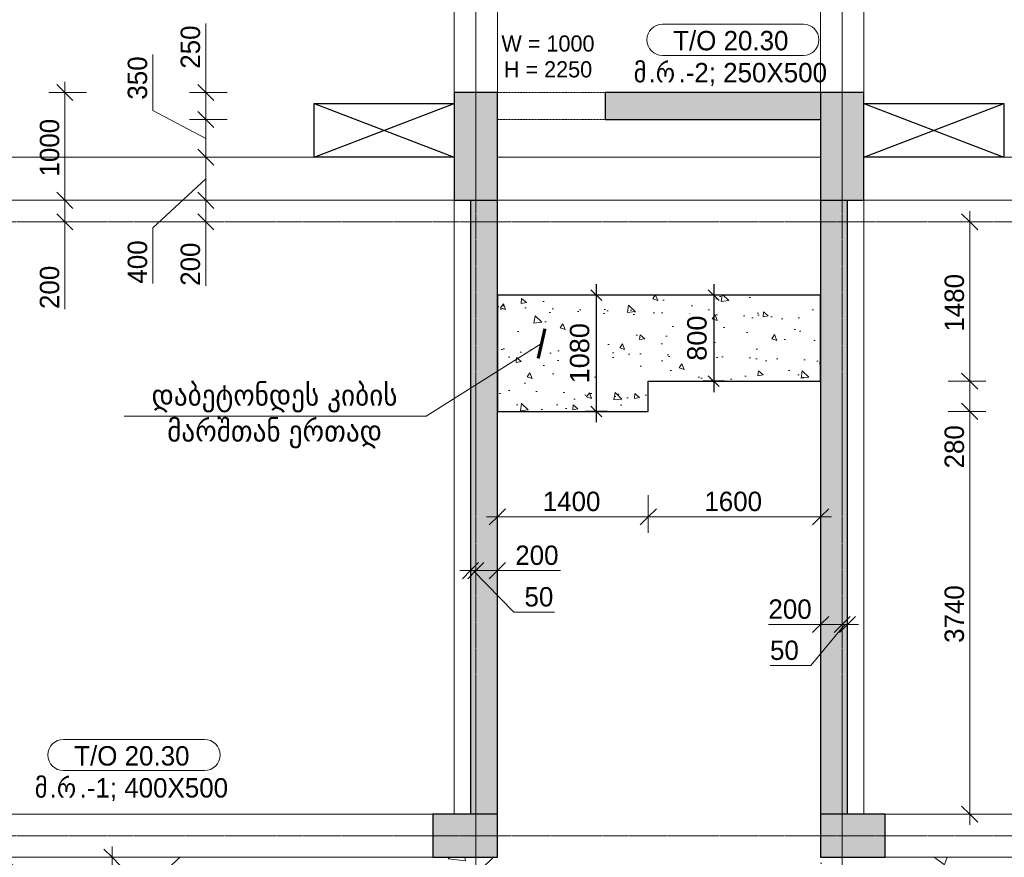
# Model space of a CAD drawing. Header units: millimetres. Extents: x -21500 to 4800, y -5900 to 33113.
# Tile 3 of 8: x -14284 to -5145, y -200 to 7577. Entities that reach past the tile are written whole.
import ezdxf

# ---------------------------------------------------------------- set-up
doc = ezdxf.new("R2010")
doc.units = ezdxf.units.MM
for name, pattern in [('StructuralPlan-L06$0$Grid Line', [22.225, 12.7, -3.175, 3.175, -3.175]), ('StructuralPlan-L06$0$Hidden', [7.14375, 4.7625, -2.38125]), ('StructuralPlan-L06$0$Hidden 1_5', [2.2, 1.5, -0.7]), ('StructuralPlan-L06$0$Overhead', [3.96875, 2.38125, -1.5875])]:
    doc.linetypes.add(name, pattern=pattern)
doc.layers.get('Defpoints').update_dxf_attribs({"color": 6})
for name, color, linetype, lineweight in [('S - DIM', 7, 'Continuous', 5), ('S - HATCH', 252, 'Continuous', 5), ('S - LINE', 7, 'Continuous', 20), ('S - SLAB', 7, 'Continuous', 30), ('S - TEXT', 7, 'Continuous', 9), ('StructuralPlan-L06$0$A-010-D_DIM', 7, 'Continuous', 5), ('StructuralPlan-L06$0$A-010-D_DIM-100', 7, 'Continuous', 5), ('StructuralPlan-L06$0$A-200-M_WALL_EXT', 7, 'Continuous', 30), ('StructuralPlan-L06$0$A-200-M_WALL_PAT', 7, 'Continuous', 30), ('StructuralPlan-L06$0$A-230-M_FLOOR', 7, 'Continuous', 30), ('StructuralPlan-L06$0$A-230-MH_FLOOR', 7, 'StructuralPlan-L06$0$Hidden', 15), ('StructuralPlan-L06$0$A-325-A_DOOR', 7, 'Continuous', 5), ('StructuralPlan-L06$0$A-325-M_DOOR', 7, 'Continuous', 5), ('StructuralPlan-L06$0$S-280-A_STRUCT_FRAME', 7, 'Continuous', 5), ('StructuralPlan-L06$0$S-280-M_COLUMN', 7, 'Continuous', 30), ('StructuralPlan-L06$0$S-280-M_COLUMN main', 7, 'Continuous', 30), ('StructuralPlan-L06$0$S-280-M_STRUCT_FRAME 0', 7, 'Continuous', 30), ('StructuralPlan-L06$0$S-280-M_STRUCT_FRAME 4', 7, 'StructuralPlan-L06$0$Hidden 1_5', 5), ('StructuralPlan-L06$0$Z-030-M_GRID', 7, 'Continuous', 5)]:
    doc.layers.add(name, color=color, linetype=linetype, lineweight=lineweight)
doc.styles.add('Cubicon', font='Cubicon.ttf')
doc.styles.get("Standard").update_dxf_attribs({"font": 'arial.ttf'})
doc.styles.add('StructuralPlan-L06$0$Cubicon_2', font='Cubicon.ttf', dxfattribs={"height": 180})
doc.styles.add('StructuralPlan-L06$0$Cubicon_3', font='Cubicon.ttf', dxfattribs={"height": 150})
doc.styles.add('StructuralPlan-L06$0$Cubicon_4', font='Cubicon.ttf', dxfattribs={"height": 180})
doc.linetypes.add('ZIGZAG', pattern='A,0.00254,-5.08,[131,ltypeshp.shx,S=5.08,R=0,X=-5.08,Y=0],-10.16,[131,ltypeshp.shx,S=5.08,R=180,X=5.08,Y=0],-5.08', length=20.32254)
doc.dimstyles.new('CUB-M-100', dxfattribs={"dimscale": 100, "dimtxt": 1.8, "dimasz": 1.5, "dimexe": 1.5, "dimexo": 2, "dimgap": 1, "dimtad": 0, "dimdec": 0, "dimzin": 3, "dimdsep": 46, "dimtxsty": 'Cubicon', "dimblk": 'OBLIQUE', "dimcen": 1.5, "dimdle": 1, "dimazin": 2, "dimtfac": 0.75, "dimtdec": 0, "dimtmove": 0, "dimatfit": 3, "dimldrblk": 'SMALL', "dimfxl": 1, "dimtolj": 1, "dimtzin": 0, "dimlwd": -1, "dimlwe": -1, "dimarcsym": 0})
doc.dimstyles.new('SPDS 100', dxfattribs={"dimscale": 100, "dimtxt": 1.8, "dimasz": 1, "dimexe": 1, "dimexo": 0.625, "dimtad": 1, "dimdec": 0, "dimrnd": 0.001, "dimtxsty": 'Standard', "dimblk": 'OBLIQUE', "dimcen": 2.5, "dimdle": 1, "dimadec": 0, "dimazin": 2, "dimtfac": 0.75, "dimtdec": 0, "dimtmove": 1, "dimatfit": 3, "dimldrblk": 'OBLIQUE', "dimfxl": 1, "dimfxlon": 1, "dimtolj": 1, "dimarcsym": 0})
doc.dimstyles.new('StructuralPlan-L06$0$CUB_DIM_1_8', dxfattribs={"dimscale": 304.8, "dimtxt": 181.601257, "dimasz": 0.492126, "dimexe": 0.492126, "dimexo": 0.0625, "dimgap": 0, "dimtad": 1, "dimdec": 0, "dimzin": 0, "dimdsep": 46, "dimtxsty": 'StructuralPlan-L06$0$Cubicon_2', "dimblk1": 'StructuralPlan-L06$0$_Oblique', "dimblk2": 'StructuralPlan-L06$0$_Oblique', "dimsah": 1, "dimcen": 0.09, "dimdle": 0.328084, "dimazin": 0, "dimtfac": 1, "dimtdec": 4, "dimtix": 1, "dimtmove": 0, "dimatfit": 3, "dimfxl": 0.656168, "dimfxlon": 1, "dimtvp": 1, "dimtolj": 1, "dimtzin": 0, "dimarcsym": 2})
doc.dimstyles.new('StructuralPlan-L06$0$CUB_DIM_1_8_1', dxfattribs={"dimscale": 304.8, "dimtxt": 181.601257, "dimasz": 0.492126, "dimexe": 0.492126, "dimexo": 0.0625, "dimgap": 0, "dimtad": 1, "dimdec": 0, "dimzin": 0, "dimdsep": 46, "dimtxsty": 'StructuralPlan-L06$0$Cubicon_2', "dimblk1": 'StructuralPlan-L06$0$_Oblique', "dimblk2": 'StructuralPlan-L06$0$_Oblique', "dimsah": 1, "dimcen": 0.09, "dimdle": 0.328084, "dimazin": 0, "dimtfac": 1, "dimtdec": 4, "dimtix": 1, "dimtmove": 1, "dimatfit": 3, "dimfxl": 0.656168, "dimfxlon": 1, "dimtvp": 1, "dimtolj": 1, "dimtzin": 0, "dimarcsym": 2})
pattern_1 = [(43.548, (-111060.8, -88068.5), (-1382.423, 1454.328), []), (48.548, (-111060.8, -88068.5), (1914.067, -216.457), [200.653, -2207.183]), (353.548, (-111060.8, -88068.5), (-320.1, 2021.156), [160.522, -1765.746]), (99, (-110901.3, -88086.5), (1593.953, 1804.714), [170.528, -1875.818]), (44.733, (-111047.3, -87533.6), (2843.137, -514.994), [300.98, -3310.774]), (95.184, (-110810.4, -87576.5), (2565.79, 2541.947), [255.794, -2813.726]), (349.733, (-111047.3, -87533.6), (2565.77, 2541.965), [240.784, -2648.62]), (19.548, (-110783.2, -87674.1), (1569.14, -1117.276), [200.653, -2207.183]), (324.548, (-110783.2, -87674.1), (699.908, 1922.927), [160.522, -1765.746]), (70, (-110652.5, -87767.2), (2269.045, 805.675), [170.528, -1875.818]), (36.048, (-111060.84, -88068.5), (36.7263, 593.0033), [14.95, -1147.9456, 14.95, -1180.05, -1181.623]), (36.048, (-111060.84, -88068.5), (36.7263, 593.0033), [-2357.8956, 14.95, -1166.673]), (6.048, (-111060.84, -88068.5), (486.881, 691.3504), [14.95, -666.3784, 14.95, -1121.192, -450.3545]), (6.048, (-111060.84, -88068.5), (486.881, 691.3504), [-1817.47, 14.95, -435.4045]), (326.048, (-111458.45, -88058.43), (950.791, -64.3417), [14.95, -430.9455, 14.95, -1376.244, -1846.0075]), (326.048, (-111458.45, -88058.43), (950.791, -64.3417), [-1837.0896, 14.95, -1831.0575]), (316.048, (-111636.75, -88053.9), (1044.3507, 152.131), [14.95, -564.714, 14.95, -908.9456, -1310.933]), (316.048, (-111636.75, -88053.9), (1044.3507, 152.131), [-1503.56, 14.95, -1295.983])]

# ---------------------------------------------------------------- blocks, each defined once
blk = doc.blocks.new('StructuralPlan-L06$0$00_CUB_DR_XX ღიობი - B1_1000X2250_USED-2918424-L06')
at = {"layer": 'StructuralPlan-L06$0$A-325-M_DOOR', "linetype": 'StructuralPlan-L06$0$Overhead'}
for p, q in [((-508.2, 125), (491.8, 125)), ((-508.2, -125), (491.8, -125))]:
    blk.add_line(p, q, dxfattribs=at)
blk = doc.blocks.new('StructuralPlan-L06$0$00_CUB_რიგელის თეგი_ზედა ნიშნული_კვეთი_მარკირება - მარკირება-კვეთი-ნიშნული-1405924-L06')
at = {"layer": 'StructuralPlan-L06$0$S-280-A_STRUCT_FRAME'}
for p, q in [((6.541, 3.047), (-6.541, 3.047)), ((-6.541, 0.156), (6.541, 0.156))]:
    blk.add_line(p, q, dxfattribs=at)
for centre, start, end in [((-6.541, 1.602), 90, 270), ((6.541, 1.602), 270, 90)]:
    blk.add_arc(centre, 1.445, start, end, dxfattribs=at)
blk = doc.blocks.new('StructuralPlan-L06$0$DIMBLOCK62-L06')
at = {"layer": 'StructuralPlan-L06$0$A-010-D_DIM-100', "transparency": 16777216}
for p, q in [((-6850, 1961.5), (-6850, 2161.5)), ((-6650, 1961.5), (-6650, 2161.5)), ((-6850, 1961.5), (-6775, 2036.5)), ((-6650, 1961.5), (-6575, 2036.5)), ((-7334.8, 1961.5), (-6815.7, 1961.5)), ((-6950, 1961.5), (-6650, 1961.5)), ((-6850, 1961.5), (-6925, 1886.5)), ((-6850, 1961.5), (-6850, 1811.5)), ((-6815.7, 1961.5), (-6750, 1961.5)), ((-6650, 1961.5), (-6725, 1886.5)), ((-6650, 1961.5), (-6650, 1811.5))]:
    blk.add_line(p, q, dxfattribs=at)
at = {"layer": 'StructuralPlan-L06$0$A-010-D_DIM-100', "color": 0, "transparency": 16777216, "insert": (-7334.8, 2194.6), "char_height": 180, "width": 502.896, "attachment_point": 1, "line_spacing_factor": 0.931288, "style": 'StructuralPlan-L06$0$Cubicon_2'}
blk.add_mtext('200', dxfattribs=at)
blk = doc.blocks.new('StructuralPlan-L06$0$_Oblique')
at = {"color": 0, "linetype": 'ByBlock', "lineweight": -2}
blk.add_line((-0.5, -0.5), (0.5, 0.5), dxfattribs=at)
blk = doc.blocks.new('StructuralPlan-L06$0$DIMBLOCK63-L06')
at = {"layer": 'StructuralPlan-L06$0$A-010-D_DIM-100', "transparency": 16777216}
for p, q in [((-6650, 1961.5), (-6650, 2161.5)), ((-6600, 1961.5), (-6600, 2161.5)), ((-6650, 1961.5), (-6575, 2036.5)), ((-6600, 1961.5), (-6525, 2036.5)), ((-6940.6, 1579.6), (-6625, 1961.5)), ((-6650, 1961.5), (-6725, 1886.5)), ((-6600, 1961.5), (-6675, 1886.5)), ((-6650, 1961.5), (-6500, 1961.5)), ((-6650, 1961.5), (-6650, 1811.5)), ((-6600, 1961.5), (-6600, 1811.5)), ((-7320, 1579.6), (-6940.6, 1579.6))]:
    blk.add_line(p, q, dxfattribs=at)
at = {"layer": 'StructuralPlan-L06$0$A-010-D_DIM-100', "color": 0, "transparency": 16777216, "insert": (-7320, 1812.6), "char_height": 180, "width": 335.264, "attachment_point": 1, "line_spacing_factor": 0.931288, "style": 'StructuralPlan-L06$0$Cubicon_2'}
blk.add_mtext('50', dxfattribs=at)
blk = doc.blocks.new('StructuralPlan-L06$0$DIMBLOCK64-L06')
at = {"layer": 'StructuralPlan-L06$0$A-010-D_DIM-100', "transparency": 16777216}
for p, q in [((-10100, 2461.5), (-10100, 2661.5)), ((-10050, 2461.5), (-10050, 2661.5)), ((-10100, 2461.5), (-10025, 2536.5)), ((-10050, 2461.5), (-9975, 2536.5)), ((-10200, 2461.5), (-10050, 2461.5)), ((-10100, 2461.5), (-10175, 2386.5)), ((-10050, 2461.5), (-10125, 2386.5)), ((-10100, 2461.5), (-10100, 2311.5)), ((-9698.7, 2075.7), (-10075, 2461.5)), ((-10050, 2461.5), (-10050, 2311.5)), ((-9319.3, 2075.7), (-9698.7, 2075.7))]:
    blk.add_line(p, q, dxfattribs=at)
at = {"layer": 'StructuralPlan-L06$0$A-010-D_DIM-100', "color": 0, "transparency": 16777216, "insert": (-9598.7, 2308.8), "char_height": 180, "width": 335.264, "attachment_point": 1, "line_spacing_factor": 0.931288, "style": 'StructuralPlan-L06$0$Cubicon_2'}
blk.add_mtext('50', dxfattribs=at)
blk = doc.blocks.new('StructuralPlan-L06$0$DIMBLOCK65-L06')
at = {"layer": 'StructuralPlan-L06$0$A-010-D_DIM-100', "transparency": 16777216}
for p, q in [((-10050, 2461.5), (-10050, 2661.5)), ((-9850, 2461.5), (-9850, 2661.5)), ((-10050, 2461.5), (-9975, 2536.5)), ((-9850, 2461.5), (-9775, 2536.5)), ((-10050, 2461.5), (-10125, 2386.5)), ((-10050, 2461.5), (-9750, 2461.5)), ((-10050, 2461.5), (-10050, 2311.5)), ((-9784.2, 2461.5), (-9950, 2461.5)), ((-9850, 2461.5), (-9925, 2386.5)), ((-9850, 2461.5), (-9850, 2311.5)), ((-9265.2, 2461.5), (-9784.2, 2461.5))]:
    blk.add_line(p, q, dxfattribs=at)
at = {"layer": 'StructuralPlan-L06$0$A-010-D_DIM-100', "color": 0, "transparency": 16777216, "insert": (-9684.2, 2694.6), "char_height": 180, "width": 502.896, "attachment_point": 1, "line_spacing_factor": 0.931288, "style": 'StructuralPlan-L06$0$Cubicon_2'}
blk.add_mtext('200', dxfattribs=at)
blk = doc.blocks.new('StructuralPlan-L06$0$DIMBLOCK71-L06')
at = {"layer": 'StructuralPlan-L06$0$A-010-D_DIM-100', "transparency": 16777216}
for p, q in [((-5466.7, 3940), (-5666.7, 3940)), ((-5466.7, 3940), (-5541.7, 4015)), ((-5466.7, 100), (-5466.7, 3940)), ((-5466.7, 3940), (-5391.7, 3865)), ((-5466.7, 3940), (-5316.7, 3940)), ((-5466.7, 200), (-5541.7, 275)), ((-5466.7, 200), (-5666.7, 200)), ((-5466.7, 200), (-5391.7, 125)), ((-5466.7, 200), (-5316.7, 200))]:
    blk.add_line(p, q, dxfattribs=at)
at = {"layer": 'StructuralPlan-L06$0$A-010-D_DIM-100', "color": 0, "transparency": 16777216, "insert": (-5699.8, 1790.6), "char_height": 180, "width": 670.528, "attachment_point": 1, "rotation": 90, "line_spacing_factor": 0.931288, "style": 'StructuralPlan-L06$0$Cubicon_2'}
blk.add_mtext('3740', dxfattribs=at)
blk = doc.blocks.new('StructuralPlan-L06$0$DIMBLOCK72-L06')
at = {"layer": 'StructuralPlan-L06$0$A-010-D_DIM-100', "transparency": 16777216}
for p, q in [((-5466.7, 4220), (-5666.7, 4220)), ((-5466.7, 4220), (-5541.7, 4295)), ((-5466.7, 3940), (-5466.7, 4220)), ((-5466.7, 4220), (-5391.7, 4145)), ((-5466.7, 4220), (-5316.7, 4220)), ((-5466.7, 3929.6), (-5466.7, 4080)), ((-5466.7, 3940), (-5666.7, 3940)), ((-5466.7, 3940), (-5541.7, 4015)), ((-5466.7, 3940), (-5391.7, 3865)), ((-5466.7, 3940), (-5316.7, 3940)), ((-5466.7, 3410.5), (-5466.7, 3929.6))]:
    blk.add_line(p, q, dxfattribs=at)
at = {"layer": 'StructuralPlan-L06$0$A-010-D_DIM-100', "color": 0, "transparency": 16777216, "insert": (-5699.8, 3410.5), "char_height": 180, "width": 502.896, "attachment_point": 1, "rotation": 90, "line_spacing_factor": 0.931288, "style": 'StructuralPlan-L06$0$Cubicon_2'}
blk.add_mtext('280', dxfattribs=at)
blk = doc.blocks.new('StructuralPlan-L06$0$DIMBLOCK73-L06')
at = {"layer": 'StructuralPlan-L06$0$A-010-D_DIM-100', "transparency": 16777216}
for p, q in [((-5466.7, 5700), (-5541.7, 5775)), ((-5466.7, 4220), (-5466.7, 5800)), ((-5466.7, 5700), (-5666.7, 5700)), ((-5466.7, 5700), (-5391.7, 5625)), ((-5466.7, 5700), (-5316.7, 5700)), ((-5466.7, 4220), (-5666.7, 4220)), ((-5466.7, 4220), (-5541.7, 4295)), ((-5466.7, 4220), (-5391.7, 4145)), ((-5466.7, 4220), (-5316.7, 4220))]:
    blk.add_line(p, q, dxfattribs=at)
at = {"layer": 'StructuralPlan-L06$0$A-010-D_DIM-100', "color": 0, "transparency": 16777216, "insert": (-5699.8, 4680.6), "char_height": 180, "width": 670.528, "attachment_point": 1, "rotation": 90, "line_spacing_factor": 0.931288, "style": 'StructuralPlan-L06$0$Cubicon_2'}
blk.add_mtext('1480', dxfattribs=at)
blk = doc.blocks.new('StructuralPlan-L06$0$DIMBLOCK74-L06')
at = {"layer": 'StructuralPlan-L06$0$A-010-D_DIM-100', "transparency": 16777216}
for p, q in [((-9850, 2961.5), (-9850, 3161.5)), ((-8450, 2961.5), (-8450, 3161.5)), ((-9850, 2961.5), (-9775, 3036.5)), ((-8450, 2961.5), (-8375, 3036.5)), ((-9950, 2961.5), (-8450, 2961.5)), ((-9850, 2961.5), (-9925, 2886.5)), ((-9850, 2961.5), (-9850, 2811.5)), ((-8450, 2961.5), (-8525, 2886.5)), ((-8450, 2961.5), (-8450, 2811.5))]:
    blk.add_line(p, q, dxfattribs=at)
at = {"layer": 'StructuralPlan-L06$0$A-010-D_DIM-100', "color": 0, "transparency": 16777216, "insert": (-9429.4, 3194.6), "char_height": 180, "width": 670.528, "attachment_point": 1, "line_spacing_factor": 0.931288, "style": 'StructuralPlan-L06$0$Cubicon_2'}
blk.add_mtext('1400', dxfattribs=at)
blk = doc.blocks.new('StructuralPlan-L06$0$DIMBLOCK75-L06')
at = {"layer": 'StructuralPlan-L06$0$A-010-D_DIM-100', "transparency": 16777216}
for p, q in [((-8450, 2961.5), (-8450, 3161.5)), ((-6850, 2961.5), (-6850, 3161.5)), ((-8450, 2961.5), (-8375, 3036.5)), ((-6850, 2961.5), (-6775, 3036.5)), ((-8450, 2961.5), (-8525, 2886.5)), ((-8450, 2961.5), (-6750, 2961.5)), ((-8450, 2961.5), (-8450, 2811.5)), ((-6850, 2961.5), (-6925, 2886.5)), ((-6850, 2961.5), (-6850, 2811.5))]:
    blk.add_line(p, q, dxfattribs=at)
at = {"layer": 'StructuralPlan-L06$0$A-010-D_DIM-100', "color": 0, "transparency": 16777216, "insert": (-7929.4, 3194.6), "char_height": 180, "width": 670.528, "attachment_point": 1, "line_spacing_factor": 0.931288, "style": 'StructuralPlan-L06$0$Cubicon_2'}
blk.add_mtext('1600', dxfattribs=at)
blk = doc.blocks.new('StructuralPlan-L06$0$DIMBLOCK84-L06')
at = {"layer": 'StructuralPlan-L06$0$A-010-D_DIM-100', "transparency": 16777216}
for p, q in [((-13427, -200), (-13502, -125)), ((-13427, -2300), (-13427, -100)), ((-13427, -200), (-13627, -200)), ((-13427, -200), (-13352, -275)), ((-13427, -200), (-13277, -200)), ((-13427, -2200), (-13502, -2125)), ((-13427, -2200), (-13627, -2200)), ((-13427, -2200), (-13352, -2275)), ((-13427, -2200), (-13277, -2200))]:
    blk.add_line(p, q, dxfattribs=at)
at = {"layer": 'StructuralPlan-L06$0$A-010-D_DIM-100', "color": 0, "transparency": 16777216, "insert": (-13660.1, -1479.4), "char_height": 180, "width": 670.528, "attachment_point": 1, "rotation": 90, "line_spacing_factor": 0.931288, "style": 'StructuralPlan-L06$0$Cubicon_2'}
blk.add_mtext('2000', dxfattribs=at)
blk = doc.blocks.new('StructuralPlan-L06$0$DIMBLOCK88-L06')
at = {"layer": 'StructuralPlan-L06$0$A-010-D_DIM-100', "transparency": 16777216}
for p, q in [((-13864.1, 5900), (-13939.1, 5975)), ((-13864.1, 5900), (-14014.1, 5900)), ((-13864.1, 5600), (-13864.1, 5900)), ((-13864.1, 5900), (-13789.1, 5825)), ((-13864.1, 5900), (-13664.1, 5900)), ((-13864.1, 5700), (-13939.1, 5775)), ((-13864.1, 5409.7), (-13864.1, 5800)), ((-13864.1, 5700), (-14064.1, 5700)), ((-13864.1, 5700), (-13789.1, 5625)), ((-13864.1, 5700), (-13714.1, 5700)), ((-13864.1, 4890.6), (-13864.1, 5409.7))]:
    blk.add_line(p, q, dxfattribs=at)
at = {"layer": 'StructuralPlan-L06$0$A-010-D_DIM-100', "color": 0, "transparency": 16777216, "insert": (-14097.2, 4890.6), "char_height": 180, "width": 502.896, "attachment_point": 1, "rotation": 90, "line_spacing_factor": 0.931288, "style": 'StructuralPlan-L06$0$Cubicon_2'}
blk.add_mtext('200', dxfattribs=at)
blk = doc.blocks.new('StructuralPlan-L06$0$DIMBLOCK89-L06')
at = {"layer": 'StructuralPlan-L06$0$A-010-D_DIM-100', "transparency": 16777216}
for p, q in [((-13864.1, 6900), (-13939.1, 6975)), ((-13864.1, 5900), (-13864.1, 7000)), ((-13864.1, 6900), (-14014.1, 6900)), ((-13864.1, 6900), (-13789.1, 6825)), ((-13864.1, 6900), (-13664.1, 6900)), ((-13864.1, 5900), (-13939.1, 5975)), ((-13864.1, 5900), (-14014.1, 5900)), ((-13864.1, 5900), (-13789.1, 5825)), ((-13864.1, 5900), (-13664.1, 5900))]:
    blk.add_line(p, q, dxfattribs=at)
at = {"layer": 'StructuralPlan-L06$0$A-010-D_DIM-100', "color": 0, "transparency": 16777216, "insert": (-14097.2, 6120.6), "char_height": 180, "width": 670.528, "attachment_point": 1, "rotation": 90, "line_spacing_factor": 0.931288, "style": 'StructuralPlan-L06$0$Cubicon_2'}
blk.add_mtext('1000', dxfattribs=at)
blk = doc.blocks.new('StructuralPlan-L06$0$DIMBLOCK92-L06')
at = {"layer": 'StructuralPlan-L06$0$A-010-D_DIM-100', "transparency": 16777216}
for p, q in [((-12557, 5900), (-12632, 5975)), ((-12557, 5900), (-12757, 5900)), ((-12557, 5600), (-12557, 5900)), ((-12557, 5900), (-12482, 5825)), ((-12557, 5900), (-12407, 5900)), ((-12557, 5700), (-12632, 5775)), ((-12557, 5624.8), (-12557, 5800)), ((-12557, 5700), (-12757, 5700)), ((-12557, 5700), (-12482, 5625)), ((-12557, 5700), (-12407, 5700)), ((-12557, 5105.8), (-12557, 5624.8))]:
    blk.add_line(p, q, dxfattribs=at)
at = {"layer": 'StructuralPlan-L06$0$A-010-D_DIM-100', "color": 0, "transparency": 16777216, "insert": (-12790.1, 5105.8), "char_height": 180, "width": 502.896, "attachment_point": 1, "rotation": 90, "line_spacing_factor": 0.931288, "style": 'StructuralPlan-L06$0$Cubicon_2'}
blk.add_mtext('200', dxfattribs=at)
blk = doc.blocks.new('StructuralPlan-L06$0$DIMBLOCK93-L06')
at = {"layer": 'StructuralPlan-L06$0$A-010-D_DIM-100', "transparency": 16777216}
for p, q in [((-12557, 6300), (-12632, 6375)), ((-12557, 6300), (-12757, 6300)), ((-12557, 5900), (-12557, 6300)), ((-12557, 6300), (-12482, 6225)), ((-12557, 6300), (-12407, 6300)), ((-13048.2, 5645.3), (-12557, 6100)), ((-12557, 5900), (-12632, 5975)), ((-12557, 5900), (-12757, 5900)), ((-12557, 5900), (-12482, 5825)), ((-12557, 5900), (-12407, 5900)), ((-13048.2, 5126.3), (-13048.2, 5645.3))]:
    blk.add_line(p, q, dxfattribs=at)
at = {"layer": 'StructuralPlan-L06$0$A-010-D_DIM-100', "color": 0, "transparency": 16777216, "insert": (-13281.3, 5126.3), "char_height": 180, "width": 502.896, "attachment_point": 1, "rotation": 90, "line_spacing_factor": 0.931288, "style": 'StructuralPlan-L06$0$Cubicon_2'}
blk.add_mtext('400', dxfattribs=at)
blk = doc.blocks.new('StructuralPlan-L06$0$DIMBLOCK94-L06')
at = {"layer": 'StructuralPlan-L06$0$A-010-D_DIM-100', "transparency": 16777216}
for p, q in [((-13048.2, 7253.5), (-13048.2, 6734.4)), ((-13048.2, 6734.4), (-12557, 6475)), ((-12557, 6650), (-12632, 6725)), ((-12557, 6650), (-12707, 6650)), ((-12557, 6300), (-12557, 6650)), ((-12557, 6650), (-12482, 6575)), ((-12557, 6650), (-12357, 6650)), ((-12557, 6300), (-12632, 6375)), ((-12557, 6300), (-12757, 6300)), ((-12557, 6300), (-12482, 6225)), ((-12557, 6300), (-12407, 6300))]:
    blk.add_line(p, q, dxfattribs=at)
at = {"layer": 'StructuralPlan-L06$0$A-010-D_DIM-100', "color": 0, "transparency": 16777216, "insert": (-13281.3, 6834.4), "char_height": 180, "width": 502.896, "attachment_point": 1, "rotation": 90, "line_spacing_factor": 0.931288, "style": 'StructuralPlan-L06$0$Cubicon_2'}
blk.add_mtext('350', dxfattribs=at)
blk = doc.blocks.new('StructuralPlan-L06$0$DIMBLOCK95-L06')
at = {"layer": 'StructuralPlan-L06$0$A-010-D_DIM-100', "transparency": 16777216}
for p, q in [((-12557, 7540.5), (-12557, 7021.4)), ((-12557, 6900), (-12632, 6975)), ((-12557, 7021.4), (-12557, 6775)), ((-12557, 6650), (-12557, 7000)), ((-12557, 6900), (-12707, 6900)), ((-12557, 6900), (-12482, 6825)), ((-12557, 6900), (-12357, 6900)), ((-12557, 6650), (-12632, 6725)), ((-12557, 6650), (-12707, 6650)), ((-12557, 6650), (-12482, 6575)), ((-12557, 6650), (-12357, 6650))]:
    blk.add_line(p, q, dxfattribs=at)
at = {"layer": 'StructuralPlan-L06$0$A-010-D_DIM-100', "color": 0, "transparency": 16777216, "insert": (-12790.1, 7121.4), "char_height": 180, "width": 502.896, "attachment_point": 1, "rotation": 90, "line_spacing_factor": 0.931288, "style": 'StructuralPlan-L06$0$Cubicon_2'}
blk.add_mtext('250', dxfattribs=at)
blk = doc.blocks.new('A$C48b6c5dc')
at = {"layer": 'S - HATCH', "lineweight": 0, "transparency": 33554684}
h = blk.add_hatch(dxfattribs=at)
h.set_pattern_fill('FP_7', color=256, scale=3.567164, angle=-135, style=0, pattern_type=2)
h.set_pattern_definition(pattern_1)
h.paths.add_polyline_path([(-16300, -200), (-16300, -2200), (-9850, -2200), (-9850, -200)])
h = blk.add_hatch(dxfattribs=at)
h.set_pattern_fill('FP_7', color=256, scale=3.567164, angle=-135, style=0, pattern_type=2)
h.set_pattern_definition(pattern_1)
h.paths.add_polyline_path([(-400, -2200), (-400, -200), (-6850, -200), (-6850, -2200)])
blk = doc.blocks.new('_Oblique')
at = {"color": 0, "linetype": 'ByBlock', "lineweight": -2}
blk.add_line((-0.5, -0.5), (0.5, 0.5), dxfattribs=at)
blk = doc.blocks.new('*D19')
at = {"layer": 'Defpoints', "color": 0, "transparency": 16777216}
for p in [(-8575.2, 5020), (-8932, 3940), (-8575.2, 3940)]:
    blk.add_point(p, dxfattribs=at)
at = {"layer": 'S - DIM', "color": 0, "lineweight": -2, "transparency": 16777216}
for p, q in [((-8932, 5120), (-8932, 3840)), ((-8832, 5020), (-9032, 5020)), ((-8832, 3940), (-9032, 3940))]:
    blk.add_line(p, q, dxfattribs=at)
at = {"layer": 'S - DIM', "color": 0, "lineweight": -2, "transparency": 16777216, "xscale": 100, "yscale": 100, "zscale": 100}
for p, rotation in [((-8932, 5020), 90), ((-8932, 3940), 270)]:
    blk.add_blockref('_Oblique', p, dxfattribs=dict(at, rotation=rotation))
at = {"layer": 'S - DIM', "color": 0, "transparency": 16777216, "insert": (-9086.4, 4480), "char_height": 180, "attachment_point": 5, "rotation": 90, "bg_fill": 3, "box_fill_scale": 1.1, "bg_fill_color": 256, "bg_fill_true_color": 13158600, "bg_fill_transparency": 0}
blk.add_mtext('\\A1;1080', dxfattribs=at)
blk = doc.blocks.new('*D20')
at = {"layer": 'Defpoints', "color": 0, "transparency": 16777216}
for p in [(-7342.9, 5020), (-7842.8, 4220), (-7342.9, 4220)]:
    blk.add_point(p, dxfattribs=at)
at = {"layer": 'S - DIM', "color": 0, "lineweight": -2, "transparency": 16777216}
for p, q in [((-7842.8, 5120), (-7842.8, 4120)), ((-7742.8, 5020), (-7942.8, 5020)), ((-7742.8, 4220), (-7942.8, 4220))]:
    blk.add_line(p, q, dxfattribs=at)
at = {"layer": 'S - DIM', "color": 0, "lineweight": -2, "transparency": 16777216, "xscale": 100, "yscale": 100, "zscale": 100}
for p, rotation in [((-7842.8, 5020), 90), ((-7842.8, 4220), 270)]:
    blk.add_blockref('_Oblique', p, dxfattribs=dict(at, rotation=rotation))
at = {"layer": 'S - DIM', "color": 0, "transparency": 16777216, "insert": (-7997.2, 4620), "char_height": 180, "attachment_point": 5, "rotation": 90, "bg_fill": 3, "box_fill_scale": 1.1, "bg_fill_color": 256, "bg_fill_true_color": 13158600, "bg_fill_transparency": 0}
blk.add_mtext('\\A1;800', dxfattribs=at)
blk = doc.blocks.new('StructuralPlan-L06')
at = {"layer": 'StructuralPlan-L06$0$A-200-M_WALL_PAT', "true_color": 0xa4a4a4}
for points in [[(-6850, 6650), (-6850, 6900), (-8850, 6900), (-8850, 6650), (-6993.9, 6650)], [(-9850, 200), (-9850, 5900), (-10100, 5900), (-10100, 200)], [(-6850, 200), (-6600, 200), (-6600, 5900), (-6850, 5900), (-6850, 669.7)]]:
    blk.add_hatch(color=253, dxfattribs=at).paths.add_polyline_path(points)
at = {"layer": 'StructuralPlan-L06$0$S-280-M_COLUMN main', "true_color": 0xa4a4a4}
for points in [[(-9850, 5900), (-9850, 6900), (-10250, 6900), (-10250, 5900), (-10100, 5900)], [(-6450, 5900), (-6450, 6900), (-6850, 6900), (-6850, 5900), (-6541.9, 5900)], [(-10100, -200), (-9850, -200), (-9850, 200), (-10450, 200), (-10450, -200)], [(-6600, -200), (-6250, -200), (-6250, 200), (-6850, 200), (-6850, -200)]]:
    blk.add_hatch(color=253, dxfattribs=at).paths.add_polyline_path(points)
at = {"lineweight": 30}
for p, q in [((-11550, 6800), (-10250, 6300)), ((-11550, 6300), (-10250, 6800)), ((-6450, 6800), (-5150, 6300)), ((-6450, 6300), (-5150, 6800))]:
    blk.add_line(p, q, dxfattribs=at)
at = {"layer": 'StructuralPlan-L06$0$A-200-M_WALL_EXT'}
for p, q in [((-6850, 6900), (-8850, 6900)), ((-8850, 6900), (-8850, 6650)), ((-8850, 6650), (-6850, 6650)), ((-10100, 5900), (-10100, 200)), ((-9850, 200), (-9850, 5900)), ((-6850, 5900), (-6850, 200)), ((-6600, 200), (-6600, 5900))]:
    blk.add_line(p, q, dxfattribs=at)
at = {"layer": 'StructuralPlan-L06$0$A-230-M_FLOOR'}
for p, q in [((-11550, 6300), (-11550, 6800)), ((-11550, 6800), (-10250, 6800)), ((-6450, 6800), (-5150, 6800)), ((-5150, 6800), (-5150, 6300)), ((-10250, 6300), (-11550, 6300)), ((-5150, 6300), (-6450, 6300)), ((-8450, 3940), (-8450, 4220)), ((-8450, 4220), (-6850, 4220)), ((-9850, 3940), (-8450, 3940))]:
    blk.add_line(p, q, dxfattribs=at)
at = {"layer": 'StructuralPlan-L06$0$A-230-MH_FLOOR'}
for p, q in [((-15700, -200), (-10450, -200)), ((-6250, -200), (-1000, -200))]:
    blk.add_line(p, q, dxfattribs=at)
at = {"layer": 'StructuralPlan-L06$0$S-280-M_COLUMN'}
for p, q in [((-10250, 6900), (-10250, 5900)), ((-9850, 6900), (-10250, 6900)), ((-9850, 5900), (-9850, 6900)), ((-6450, 6900), (-6850, 6900)), ((-6450, 5900), (-6450, 6900)), ((-6850, 6650), (-6850, 5900)), ((-10250, 5900), (-10100, 5900)), ((-6600, 5900), (-6450, 5900)), ((-10450, 200), (-10450, -200)), ((-10100, 200), (-10450, 200)), ((-9850, -200), (-9850, 200)), ((-6850, 200), (-6850, -200)), ((-6250, 200), (-6600, 200)), ((-6250, -200), (-6250, 200)), ((-10450, -200), (-9850, -200)), ((-6850, -200), (-6250, -200))]:
    blk.add_line(p, q, dxfattribs=at)
at = {"layer": 'StructuralPlan-L06$0$S-280-M_COLUMN main'}
for p, q in [((-6850, 6900), (-6850, 6650)), ((-10100, 5900), (-9850, 5900)), ((-6850, 5900), (-6600, 5900)), ((-9850, 200), (-10100, 200)), ((-6600, 200), (-6850, 200))]:
    blk.add_line(p, q, dxfattribs=at)
at = {"layer": 'StructuralPlan-L06$0$S-280-M_STRUCT_FRAME 0'}
for p, q in [((-10252.8, 6800), (-10252.8, 6650)), ((-10250, 6800), (-10252.8, 6800)), ((-10252.8, 6650), (-10250, 6650))]:
    blk.add_line(p, q, dxfattribs=at)
at = {"layer": 'StructuralPlan-L06$0$S-280-M_STRUCT_FRAME 4'}
for p, q in [((-10250, 6900), (-10250, 11300)), ((-6450, 11300), (-6450, 6900)), ((-9850, 9250), (-9850, 6900)), ((-6850, 6900), (-6850, 9250)), ((-10252.8, 6900), (-10252.8, 6800)), ((-10252.8, 6900), (-10250, 6900)), ((-15900, 6300), (-11550, 6300)), ((-9850, 6300), (-6850, 6300)), ((-5150, 6300), (-800, 6300)), ((-10250, 5900), (-15900, 5900)), ((-10250, 200), (-10250, 5900)), ((-6850, 5900), (-9850, 5900)), ((-6450, 5900), (-6450, 200)), ((-800, 5900), (-6450, 5900)), ((-15700, 200), (-10450, 200)), ((-6250, 200), (-1000, 200))]:
    blk.add_line(p, q, dxfattribs=at)
at = {"layer": 'StructuralPlan-L06$0$Z-030-M_GRID', "linetype": 'StructuralPlan-L06$0$Grid Line'}
for p, q in [((-10050, 22400), (-10050, -5000)), ((-6650, 22400), (-6650, -5000)), ((3900, 5700), (-20600, 5700)), ((3900, 0), (-20600, 0))]:
    blk.add_line(p, q, dxfattribs=at)
at = {"layer": 'StructuralPlan-L06$0$A-325-M_DOOR', "rotation": 180}
blk.add_blockref('StructuralPlan-L06$0$00_CUB_DR_XX ღიობი - B1_1000X2250_USED-2918424-L06', (-9358.2, 6775), dxfattribs=at)
at = {"layer": 'StructuralPlan-L06$0$S-280-A_STRUCT_FRAME', "xscale": 99.99999999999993, "yscale": 99.99999999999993, "zscale": 99.99999999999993}
for p in [(-7664.2, 7230), (-13223, 589.7)]:
    blk.add_blockref('StructuralPlan-L06$0$00_CUB_რიგელის თეგი_ზედა ნიშნული_კვეთი_მარკირება - მარკირება-კვეთი-ნიშნული-1405924-L06', p, dxfattribs=at)
at = {"layer": 'StructuralPlan-L06$0$A-325-A_DOOR', "char_height": 150, "attachment_point": 1, "style": 'StructuralPlan-L06$0$Cubicon_3'}
for s, insert, width in [('W = 1000', (-9813, 7430.6), 1114.346), ('H = 2250', (-9790.2, 7190.9), 1058.227)]:
    blk.add_mtext(s, dxfattribs=dict(at, insert=insert, width=width))
at = {"layer": 'StructuralPlan-L06$0$S-280-A_STRUCT_FRAME', "char_height": 180, "attachment_point": 1}
for s, insert, width, style in [('T/O 20.30', (-8219, 7472.4), 1330.801, 'StructuralPlan-L06$0$Cubicon_2'), ('\\fCubicon|b0|i0|c254|p2|;მ', (-8586, 7175.4), 168.354, 'StructuralPlan-L06$0$Cubicon_4'), ('\\fCubicon|b0|i0|c254|p2|;რ', (-8381, 7175.4), 256.54, 'StructuralPlan-L06$0$Cubicon_4'), ('.-2; 250X500', (-8169.3, 7175.4), 1715.611, 'StructuralPlan-L06$0$Cubicon_2'), ('\\fCubicon|b0|i0|c204|p2|;.', (-8447.1, 7175.4), 80.169, 'StructuralPlan-L06$0$Cubicon_2'), ('T/O 20.30', (-13777.9, 832.1), 1330.801, 'StructuralPlan-L06$0$Cubicon_2'), ('\\fCubicon|b0|i0|c254|p2|;მ', (-14144.9, 535.1), 168.354, 'StructuralPlan-L06$0$Cubicon_4'), ('\\fCubicon|b0|i0|c254|p2|;რ', (-13939.8, 535.1), 256.54, 'StructuralPlan-L06$0$Cubicon_4'), ('.-1; 400X500', (-13728.1, 535.1), 1715.611, 'StructuralPlan-L06$0$Cubicon_2'), ('\\fCubicon|b0|i0|c204|p2|;.', (-14006, 535.1), 80.169, 'StructuralPlan-L06$0$Cubicon_2')]:
    blk.add_mtext(s, dxfattribs=dict(at, insert=insert, width=width, style=style))
at = {"layer": 'StructuralPlan-L06$0$A-010-D_DIM'}
for base, p1, p2, override, picture, middle in [((-12557, 6900), (-12357, 6650), (-12357, 6900), {"dimpost": '<>', "dimfxl": 250}, 'StructuralPlan-L06$0$DIMBLOCK95-L06', (-12670.1, 7372.8)), ((-12557, 6650), (-12757, 6300), (-12357, 6650), {"dimpost": '<>', "dimfxl": 531.507291}, 'StructuralPlan-L06$0$DIMBLOCK94-L06', (-13161.3, 7085.9)), ((-12557, 6300), (-12757, 5900), (-12757, 6300), {"dimpost": '<>', "dimfxl": 400}, 'StructuralPlan-L06$0$DIMBLOCK93-L06', (-13161.3, 5377.7)), ((-13864.1, 5900), (-14064.1, 5700), (-13664.1, 5900), {"dimpost": '<>', "dimfxl": 447.213595}, 'StructuralPlan-L06$0$DIMBLOCK88-L06', (-13977.2, 5142.1)), ((-12557, 5900), (-12757, 5700), (-12757, 5900), {"dimpost": '<>', "dimfxl": 200}, 'StructuralPlan-L06$0$DIMBLOCK92-L06', (-12670.1, 5357.2)), ((-5466.7, 4220), (-5666.7, 3940), (-5666.7, 4220), {"dimpost": '<>', "dimfxl": 280}, 'StructuralPlan-L06$0$DIMBLOCK72-L06', (-5579.8, 3661.9))]:
    dim = blk.add_linear_dim(base=base, p1=p1, p2=p2, angle=90, dimstyle='StructuralPlan-L06$0$CUB_DIM_1_8_1', override=override, dxfattribs=at)
    dim.commit()
    dim.dimension.update_dxf_attribs({"geometry": picture, "text_midpoint": middle, "dimtype": 128, "text_rotation": 90})
for base, p1, p2, override, picture, middle in [((-13864.1, 6900), (-13664.1, 5900), (-13664.1, 6900), {"dimpost": '<>', "dimfxl": 1000}, 'StructuralPlan-L06$0$DIMBLOCK89-L06', (-13955.9, 6400)), ((-5466.7, 5700), (-5666.7, 4220), (-5666.7, 5700), {"dimpost": '<>', "dimfxl": 1480.000065}, 'StructuralPlan-L06$0$DIMBLOCK73-L06', (-5558.5, 4960)), ((-5466.7, 3940), (-5666.7, 200), (-5666.7, 3940), {"dimpost": '<>', "dimfxl": 3740.000014}, 'StructuralPlan-L06$0$DIMBLOCK71-L06', (-5558.6, 2070)), ((-13427, -200), (-13627, -2200), (-13627, -200), {"dimpost": '<>', "dimfxl": 2000}, 'StructuralPlan-L06$0$DIMBLOCK84-L06', (-13518.9, -1200))]:
    dim = blk.add_linear_dim(base=base, p1=p1, p2=p2, angle=90, dimstyle='StructuralPlan-L06$0$CUB_DIM_1_8', override=override, dxfattribs=at)
    dim.commit()
    dim.dimension.update_dxf_attribs({"geometry": picture, "text_midpoint": middle})
for base, p1, p2, override, picture, middle in [((-8450, 2961.5), (-9850, 3161.5), (-8450, 3161.5), {"dimpost": '<>', "dimfxl": 1399.999955}, 'StructuralPlan-L06$0$DIMBLOCK74-L06', (-9150, 3053.3)), ((-6850, 2961.5), (-8450, 3161.5), (-6850, 3161.5), {"dimpost": '<>', "dimfxl": 1599.999992}, 'StructuralPlan-L06$0$DIMBLOCK75-L06', (-7650, 3053.3))]:
    dim = blk.add_linear_dim(base=base, p1=p1, p2=p2, dimstyle='StructuralPlan-L06$0$CUB_DIM_1_8', override=override, dxfattribs=at)
    dim.commit()
    dim.dimension.update_dxf_attribs({"geometry": picture, "text_midpoint": middle})
for base, p1, p2, override, picture, middle in [((-10050, 2461.5), (-10100, 2661.5), (-10050, 2661.5), {"dimpost": '<>', "dimfxl": 50}, 'StructuralPlan-L06$0$DIMBLOCK64-L06', (-9431, 2188.8)), ((-9850, 2461.5), (-10050, 2661.5), (-9850, 2661.5), {"dimpost": '<>', "dimfxl": 200}, 'StructuralPlan-L06$0$DIMBLOCK65-L06', (-9432.8, 2574.6)), ((-6650, 1961.5), (-6850, 2161.5), (-6650, 2161.5), {"dimpost": '<>', "dimfxl": 200}, 'StructuralPlan-L06$0$DIMBLOCK62-L06', (-7083.4, 2074.6)), ((-6600, 1961.5), (-6650, 2161.5), (-6600, 2161.5), {"dimpost": '<>', "dimfxl": 50}, 'StructuralPlan-L06$0$DIMBLOCK63-L06', (-7152.3, 1692.6))]:
    dim = blk.add_linear_dim(base=base, p1=p1, p2=p2, dimstyle='StructuralPlan-L06$0$CUB_DIM_1_8_1', override=override, dxfattribs=at)
    dim.commit()
    dim.dimension.update_dxf_attribs({"geometry": picture, "text_midpoint": middle, "dimtype": 128})

msp = doc.modelspace()

# ---------------------------------------------------------------- hatches: boundary and pattern name
at = {"layer": 'S - HATCH'}
h = msp.add_hatch(dxfattribs=at)
h.set_pattern_fill('AR-CONC', color=256, scale=3, angle=270)
h.set_pattern_definition([(320, (-13350, 13978.6), (-47.817, -546.554), [57.15, -628.65]), (265, (-13350, 13978.6), (573.17, 105.73), [45.72, -502.922]), (10.4514, (-13354, 13933.06), (525.353, -440.824), [48.57, -534.27]), (316.184, (-13197.6, 13978.6), (-126.127, -813.237), [85.725, -942.975]), (6.6356, (-13208.1, 13910.8), (742.28, -712.21), [72.855, -801.407]), (261.184, (-13197.6, 13978.6), (742.28, -712.21), [68.58, -754.38]), (291, (-13235.7, 13902.4), (-306.796, -454.843), [57.15, -628.65]), (236, (-13235.7, 13902.4), (552.564, -185.406), [45.72, -502.92]), (341.4514, (-13261.27, 13864.5), (245.768, -640.25), [48.57, -534.27]), (307.5, (-13350, 13978.6), (253.665, -9.2658), [0, -496.824, 0, -510.54, 0, -504.825]), (277.5, (-13350, 13978.6), (300.542, -200.459), [0, -291.084, 0, -485.394, 0, -192.405]), (237.5, (-13350, 14148.53), (-17.1862, -406.7718), [0, -190.5, 0, -594.36, 0, -788.67]), (227.5, (-13350, 14224.73), (76.279, -444.388), [0, -247.65, 0, -394.716, 0, -560.07])])
h.paths.add_polyline_path([(-6850, 4220), (-6850, 5020), (-9850, 5020), (-9850, 3940), (-8450, 3940), (-8450, 4220)])

# ---------------------------------------------------------------- linework, layer by layer
at = {"layer": 'S - SLAB', "linetype": 'ZIGZAG', "ltscale": 0.1}
msp.add_lwpolyline([(-6850, 4220), (-6850, 5020), (-9850, 5020), (-9850, 3940)], dxfattribs=at)

# ---------------------------------------------------------------- block references
at = {"layer": 'S - HATCH', "lineweight": 0}
msp.add_blockref('A$C48b6c5dc', (0, 0), dxfattribs=at)
at = {"layer": 'S - LINE'}
msp.add_blockref('StructuralPlan-L06', (0, 0), dxfattribs=at)

# ---------------------------------------------------------------- texts
at = {"layer": 'S - TEXT', "transparency": 33554684, "insert": (-11918.6, 3895.2), "char_height": 200, "attachment_point": 5, "style": 'Cubicon'}
msp.add_mtext('\\pxqc;დაბეტონდეს კიბის \\P\\pq*;მარშთან ერთად ', dxfattribs=at)

# ---------------------------------------------------------------- leaders
at = {"layer": 'S - TEXT', "transparency": 33554684}
msp.add_leader([(-9440, 4570), (-10511.8, 3895.2), (-13313.2, 3895.2)], dimstyle='CUB-M-100', override={"dimasz": 2, "dimldrblk": 'ArchTick'}, dxfattribs=at)

# ---------------------------------------------------------------- next in the draw order: dimensions: what is measured, and where the dimension line sits
at = {"layer": 'S - DIM'}
for base, p1, p2, picture, middle in [((-8932, 3940), (-8575.2, 5020), (-8575.2, 3940), '*D19', (-9086.4, 4480)), ((-7842.8, 4220), (-7342.9, 5020), (-7342.9, 4220), '*D20', (-7997.2, 4620))]:
    dim = msp.add_linear_dim(base=base, p1=p1, p2=p2, angle=270, dimstyle='SPDS 100', override={"dimtfill": 1}, dxfattribs=at)
    dim.commit()
    dim.dimension.update_dxf_attribs({"geometry": picture, "text_midpoint": middle})

doc.saveas('drawing.dxf')
